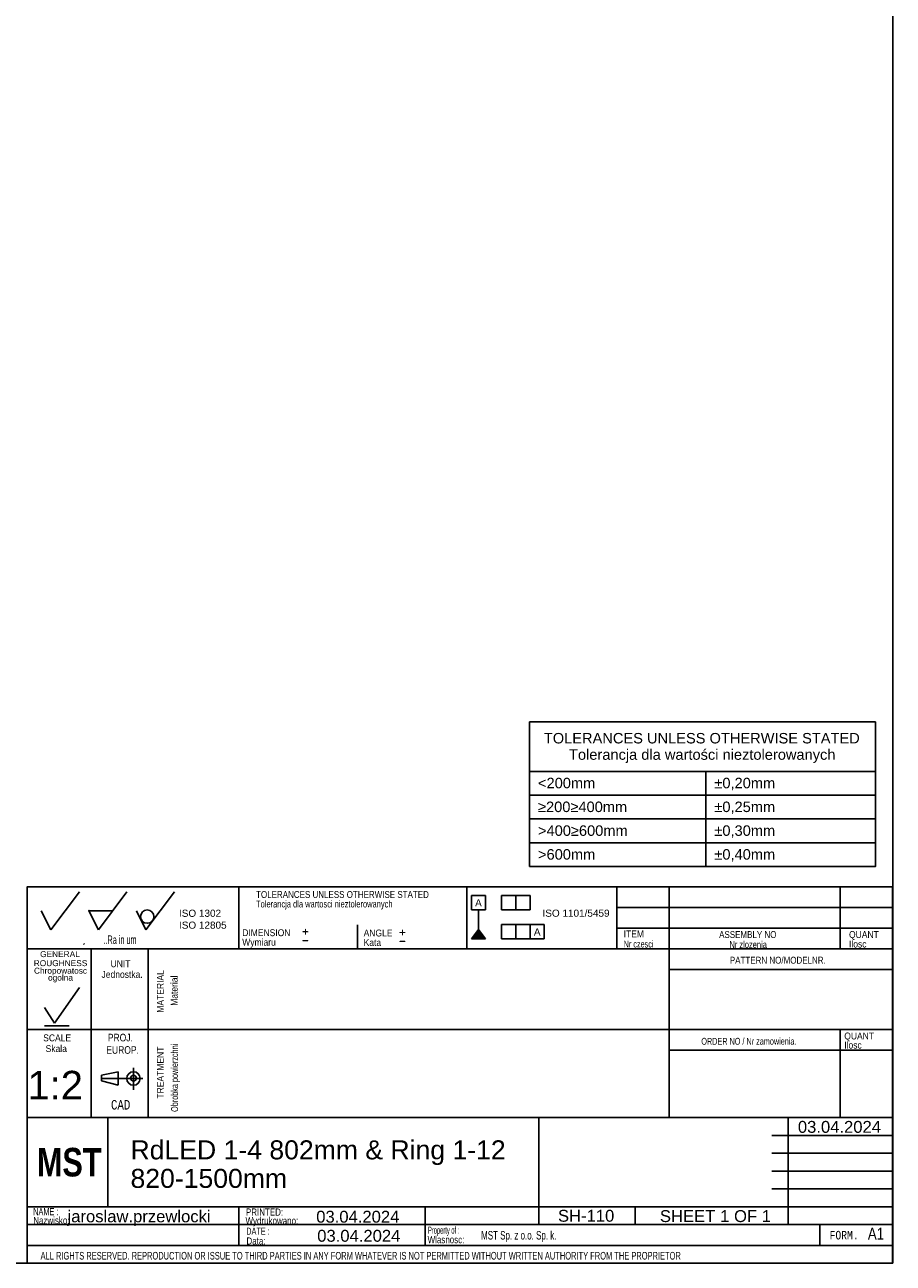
# Model space of a CAD drawing. Header units: millimetres. Extents: x 7 to 819, y 15 to 587.
# Tile 54 of 59: x 637 to 819, y 15 to 275. Entities that reach past the tile are written whole.
import ezdxf
from ezdxf.entities.mleader import LeaderData, LeaderLine
from ezdxf.enums import TextEntityAlignment as Align
from ezdxf.lldxf.tags import DXFTag
from ezdxf.math import Vec2, Vec3

# ---------------------------------------------------------------- set-up
doc = ezdxf.new("R2010")
doc.units = ezdxf.units.MM
for name, color, linetype in [('10', 7, 'Continuous'), ('Default', 7, 'Continuous'), ('frame', 7, 'Continuous')]:
    doc.layers.add(name, color=color, linetype=linetype)
doc.styles.add('SEACAD_Arial', font='arial.ttf')
doc.styles.add('SEACAD_Lucida_Console', font='lucon.TTF', dxfattribs={"width": 0.8})
tags = doc.linetypes.add('CENTER2', pattern=[28.575, 19.05, -3.175, 3.175, -3.175]).pattern_tags.tags
tags[10:11] = [DXFTag(74, 4), DXFTag(75, 0), DXFTag(340, '0'), DXFTag(46, 0.0), DXFTag(50, 0.0), DXFTag(44, 0.0), DXFTag(45, 0.0)]
tags[8:9] = [DXFTag(74, 4), DXFTag(75, 0), DXFTag(340, '0'), DXFTag(46, 0.0), DXFTag(50, 0.0), DXFTag(44, 0.0), DXFTag(45, 0.0)]
tags[6:7] = [DXFTag(74, 4), DXFTag(75, 0), DXFTag(340, '0'), DXFTag(46, 0.0), DXFTag(50, 0.0), DXFTag(44, 0.0), DXFTag(45, 0.0)]
tags[4:5] = [DXFTag(74, 4), DXFTag(75, 0), DXFTag(340, '0'), DXFTag(46, 0.0), DXFTag(50, 0.0), DXFTag(44, 0.0), DXFTag(45, 0.0)]

# ---------------------------------------------------------------- blocks, each defined once
blk = doc.blocks.new('SEANNOT_GROUP58')
at = {"layer": 'Default', "color": 7, "linetype": 'Continuous', "style": 'SEACAD_Arial'}
for s, p in [('RdLED 1-4 802mm & Ring 1-12', (658.83, 40.51)), ('820-1500mm', (658.83, 34.51))]:
    blk.add_text(s, height=4, dxfattribs=at).set_placement(p, align=Align.TOP_LEFT)
blk = doc.blocks.new('SEANNOT_GROUP60')
at = {"layer": 'Default', "color": 7, "linetype": 'Continuous', "style": 'SEACAD_Arial'}
blk.add_text('jaroslaw.przewlocki', height=2.5, dxfattribs=at).set_placement((645.59, 25.78), align=Align.TOP_LEFT)
blk = doc.blocks.new('SEANNOT_GROUP61')
at = {"layer": 'Default', "color": 7, "linetype": 'Continuous', "style": 'SEACAD_Arial'}
blk.add_text('SH-110', height=2.5, dxfattribs=at).set_placement((748.71, 25.9), align=Align.TOP_LEFT)
blk = doc.blocks.new('SEANNOT_GROUP62')
at = {"layer": 'Default', "color": 7, "linetype": 'Continuous', "style": 'SEACAD_Arial'}
blk.add_text('1:2', height=6, dxfattribs=at).set_placement((637.18, 55.12), align=Align.TOP_LEFT)
blk = doc.blocks.new('SEANNOT_GROUP63')
at = {"layer": 'Default', "color": 7, "linetype": 'Continuous', "style": 'SEACAD_Arial'}
blk.add_text('03.04.2024', height=2.5, dxfattribs=at).set_placement((697.88, 25.7), align=Align.TOP_LEFT)
blk = doc.blocks.new('SEANNOT_GROUP64')
at = {"layer": 'Default', "color": 7, "linetype": 'Continuous', "style": 'SEACAD_Arial'}
blk.add_text('03.04.2024', height=2.5, dxfattribs=at).set_placement((698.09, 21.69), align=Align.TOP_LEFT)
blk = doc.blocks.new('SEANNOT_GROUP66')
at = {"layer": 'Default', "color": 7, "linetype": 'Continuous', "style": 'SEACAD_Arial'}
for s, p in [('SHEET ', (770.14, 25.83)), ('1', (782.8, 25.83)), (' OF ', (784.76, 25.83)), ('1', (791.55, 25.83))]:
    blk.add_text(s, height=2.5, dxfattribs=at).set_placement(p, align=Align.TOP_LEFT)
blk = doc.blocks.new('SEANNOT_GROUP67')
at = {"layer": 'Default', "color": 7, "linetype": 'Continuous', "style": 'SEACAD_Arial'}
blk.add_text('03.04.2024', height=2.5, dxfattribs=at).set_placement((799.15, 44.59), align=Align.TOP_LEFT)
blk = doc.blocks.new('_Dot')
at = {"color": 0, "linetype": 'ByBlock', "lineweight": -2}
blk.add_line((-0.5, 0), (-1, 0), dxfattribs=at)
at = {"color": 0, "linetype": 'ByBlock', "const_width": 0.5}
blk.add_lwpolyline([(-0.25, 0, 1), (0.25, 0, 1)], format="xyb", close=True, dxfattribs=at)
blk = doc.blocks.new('SE2')
at = {"layer": 'frame', "color": 7, "linetype": 'Continuous'}
for p, q in [((742.75, 118.09), (815.46, 118.09)), ((779.82, 118.09), (779.82, 113.09)), ((742.75, 113.09), (815.46, 113.09)), ((779.82, 113.09), (779.82, 108.09)), ((742.75, 108.09), (815.46, 108.09)), ((779.82, 108.09), (779.82, 103.09)), ((742.75, 103.09), (815.46, 103.09)), ((779.82, 103.09), (779.82, 98.09))]:
    blk.add_line(p, q, dxfattribs=at)
blk.add_lwpolyline([(742.75, 98.09), (742.75, 128.51), (815.46, 128.51), (815.46, 98.09), (742.75, 98.09)], dxfattribs=at)
at = {"layer": 'frame', "color": 7, "linetype": 'Continuous', "style": 'SEACAD_Arial'}
for s, p in [('TOLERANCES UNLESS OTHERWISE STATED', (745.74, 126.17)), ('Tolerancja dla wartości nieztolerowanych', (751.03, 122.73)), ('<200mm', (744.51, 116.74)), ('±0,20mm', (781.59, 116.74)), ('≥200≥400mm', (744.51, 111.74)), ('±0,25mm', (781.59, 111.74)), ('>400≥600mm', (744.51, 106.74)), ('±0,30mm', (781.59, 106.74)), ('>600mm', (744.51, 101.74)), ('±0,40mm', (781.59, 101.74))]:
    blk.add_text(s, height=2.2, dxfattribs=at).set_placement(p, align=Align.TOP_LEFT)

msp = doc.modelspace()

# ---------------------------------------------------------------- hatches: boundary and pattern name
at = {"layer": 'Default', "linetype": 'Continuous'}
msp.add_hatch(color=7, dxfattribs=at).paths.add_polyline_path([(731.9921, 84.8768), (730.4921, 82.8919), (733.4921, 82.8919)])

# ---------------------------------------------------------------- linework, layer by layer
at = {"layer": '10', "color": 7, "linetype": 'Continuous'}
for p, q in [((681.5746, 93.794), (681.5746, 80.794)), ((729.5746, 93.794), (729.5746, 80.794)), ((761.0746, 93.794), (761.0746, 80.794)), ((772.0746, 93.794), (772.0746, 45.294)), ((808.0746, 93.794), (808.0746, 80.794)), ((642.0746, 84.794), (648.0746, 92.794)), ((652.0746, 84.794), (658.0746, 92.794)), ((662.0746, 84.794), (668.0746, 92.794)), ((640.0746, 88.794), (642.0746, 84.794)), ((650.0746, 88.794), (655.0746, 88.794)), ((650.0746, 88.794), (652.0746, 84.794)), ((660.0746, 88.794), (662.0746, 84.794)), ((819.0746, 89.4606), (761.0746, 89.4606)), ((706.5746, 85.794), (706.5746, 80.794)), ((819.0746, 85.1273), (761.0746, 85.1273)), ((819.0746, 80.794), (637.0746, 80.794)), ((648.9492, 81.7207), (649.1254, 81.9268)), ((650.5746, 80.794), (650.5746, 45.294)), ((650.5746, 80.794), (650.5746, 46.794)), ((662.5746, 80.794), (662.5746, 45.294)), ((819.0746, 76.4606), (772.0746, 76.4606)), ((642.8775, 65.1586), (648.0759, 72.6636)), ((640.7353, 68.4407), (642.8775, 65.1586)), ((819.0746, 63.794), (637.0746, 63.794)), ((640.7353, 64.6194), (645.9338, 64.6194)), ((808.0746, 63.794), (808.0746, 45.294)), ((819.0746, 59.4606), (772.0746, 59.4606)), ((652.7205, 54.209), (656.2064, 54.901)), ((656.2064, 54.901), (656.2064, 52.1329)), ((659.4496, 55.7697), (659.4496, 51.1611)), ((659.4496, 55.7697), (659.4496, 51.1611)), ((652.7205, 53.0163), (652.7205, 54.209)), ((656.2064, 52.1329), (652.7205, 53.0163)), ((744.6997, 45.294), (637.0746, 45.294)), ((744.5746, 45.294), (637.0746, 45.294)), ((654.0746, 26.544), (654.0746, 45.294)), ((793.6997, 45.294), (819.1997, 45.294)), ((797.0746, 22.794), (797.0746, 45.294)), ((793.6997, 41.544), (819.1997, 41.544)), ((793.6997, 37.794), (819.1997, 37.794)), ((793.6997, 34.044), (819.1997, 34.044)), ((793.6997, 30.294), (819.1997, 30.294)), ((637.0746, 26.544), (819.1997, 26.544)), ((681.6028, 26.5206), (681.6028, 18.3955)), ((720.7805, 26.4563), (720.7805, 18.3312)), ((764.9497, 26.544), (764.9497, 22.794)), ((637.0746, 22.794), (793.6997, 22.794)), ((803.7618, 22.794), (803.7618, 18.419)), ((637.0746, 18.419), (819.0746, 18.419))]:
    msp.add_line(p, q, dxfattribs=at)
at = {"layer": '10', "color": 7, "linetype": 'CENTER2'}
msp.add_line((652.7205, 53.5169), (661.4364, 53.5169), dxfattribs=at)
at = {"layer": '10', "color": 7, "linetype": 'Continuous'}
for points in [[(819.0746, 14.669), (819.0746, 93.794), (637.0746, 93.794), (637.0746, 14.669), (819.0746, 14.669)], [(744.6997, 45.294), (744.6997, 22.794), (819.0746, 22.794), (819.0746, 45.294), (744.6997, 45.294)]]:
    msp.add_lwpolyline(points, dxfattribs=at)
for centre, radius in [((662.3471, 87.549), 1.4016), ((659.4497, 53.517), 1.4146), ((659.4497, 53.5759), 0.6075)]:
    msp.add_circle(centre, radius, dxfattribs=at)
msp.add_point((650.0746, 88.794), dxfattribs=at)
at = {"layer": 'Default', "color": 7, "linetype": 'Continuous'}
for p, q in [((819.1001, 14.6698), (819.1001, 586.6698)), ((730.4921, 88.9826), (730.4921, 91.9826)), ((730.4921, 91.9826), (733.4921, 91.9826)), ((733.4921, 91.9826), (733.4921, 88.9826)), ((736.8278, 88.9826), (736.8278, 91.9826)), ((736.8278, 91.9826), (742.8278, 91.9826)), ((739.8278, 91.9826), (739.8278, 88.9826)), ((742.8278, 91.9826), (742.8278, 88.9826)), ((733.4921, 88.9826), (730.4921, 88.9826)), ((731.9921, 84.8768), (731.9921, 88.9826)), ((742.8278, 88.9826), (736.8278, 88.9826)), ((730.4921, 82.8919), (731.9921, 84.8768)), ((731.9921, 84.8768), (733.4921, 82.8919)), ((736.8278, 82.8919), (736.8278, 85.8919)), ((736.8278, 85.8919), (745.8278, 85.8919)), ((739.8278, 85.8919), (739.8278, 82.8919)), ((742.8278, 82.8919), (742.8278, 85.8919)), ((745.8278, 85.8919), (745.8278, 82.8919)), ((733.4921, 82.8919), (730.4921, 82.8919)), ((745.8278, 82.8919), (736.8278, 82.8919)), ((6.7081, 14.6698), (819.1001, 14.6698))]:
    msp.add_line(p, q, dxfattribs=at)

# ---------------------------------------------------------------- block references
at = {"layer": 'Default'}
for name in ['SEANNOT_GROUP62', 'SEANNOT_GROUP67', 'SEANNOT_GROUP58', 'SEANNOT_GROUP60', 'SEANNOT_GROUP63', 'SEANNOT_GROUP61', 'SEANNOT_GROUP66', 'SEANNOT_GROUP64']:
    msp.add_blockref(name, (0, 0), dxfattribs=at)
at = {"layer": 'frame'}
msp.add_blockref('SE2', (0, 0), dxfattribs=at)

# ---------------------------------------------------------------- texts
at = {"layer": '10', "attachment_point": 1}
for s, insert, char_height, width, style in [('{\\farial rounded mt|b0||i0||c0|p34;\\C7;\\H1.45000002;\\W0.83002;TOLERANCES UNLESS OTHERWISE STATED}', (685.2312, 92.9313), 1.45, 38.614141, 'SEACAD_Arial'), ('{\\farial rounded mt|b0||i0||c0|p34;\\C7;\\H1.45000002;\\W0.77704;Tolerancja dla wartosci nieztolerowanych}', (685.2312, 90.9313), 1.45, 36.029358, 'SEACAD_Arial'), ('{\\farial rounded mt|b0||i0||c0|p34;\\C7;\\H1.8;\\W0.608;..Ra in um}', (653.1386, 83.594), 1.8, 8.921749, 'SEACAD_Arial'), ('{\\farial rounded mt|b0||i0||c0|p34;\\C7;\\H1.45000002;\\W0.883;DIMENSION}', (682.3244, 84.8957), 1.45, 10.15001, 'SEACAD_Arial'), ('{\\farial rounded mt|b0||i0||c0|p34;\\C7;\\H1.45000002;\\W0.883;ANGLE}', (707.8523, 84.8316), 1.45, 6.052184, 'SEACAD_Arial'), ('{\\farial rounded mt|b0||i0||c0|p34;\\C7;\\H1.45000002;\\W0.883;ITEM}', (762.5143, 84.6369), 1.45, 4.255445, 'SEACAD_Arial'), ('{\\farial rounded mt|b0||i0||c0|p34;\\C7;\\H1.45000002;\\W0.83002;ASSEMBLY NO}', (782.5934, 84.51), 1.45, 12.829358, 'SEACAD_Arial'), ('{\\farial rounded mt|b0||i0||c0|p34;\\C7;\\H1.45000002;\\W0.883;QUANT}', (809.9048, 84.51), 1.45, 6.241314, 'SEACAD_Arial'), ('{\\farial rounded mt|b0||i0||c0|p34;\\C7;\\H1.45000002;\\W0.883;Wymiaru}', (682.3244, 82.8957), 1.45, 8.67569, 'SEACAD_Arial'), ('{\\farial rounded mt|b0||i0||c0|p34;\\C7;\\H1.45000002;\\W0.883;Kata}', (707.8523, 82.8316), 1.45, 5.07501, 'SEACAD_Arial'), ('{\\farial rounded mt|b0||i0||c0|p34;\\C7;\\H1.45000002;\\W0.72406;Nr czesci }', (762.5143, 82.51), 1.45, 7.78588, 'SEACAD_Arial'), ('{\\farial rounded mt|b0||i0||c0|p34;\\C7;\\H1.45000002;\\W0.77704;Nr zlozenia}', (784.7571, 82.4109), 1.45, 9.504276, 'SEACAD_Arial'), ('{\\farial rounded mt|b0||i0||c0|p34;\\C7;\\H1.45000002;\\W0.883;Ilosc}', (809.9048, 82.51), 1.45, 6.934793, 'SEACAD_Arial'), ('{\\farial rounded mt|b0||i0||c0|p34;\\C7;\\H1.45000002;\\W0.883;UNIT}', (654.6412, 78.3668), 1.45, 4.16088, 'SEACAD_Arial'), ('{\\farial rounded mt|b0||i0||c0|p34;\\C7;\\H1.45000002;\\W0.83002;PATTERN NO/MODELNR.}', (784.8465, 79.1156), 1.45, 21.434793, 'SEACAD_Arial'), ('{\\farial rounded mt|b0||i0||c0|p34;\\C7;\\H1.45000002;\\W0.883;Jednostka.}', (652.7376, 76.128), 1.45, 8.726285, 'SEACAD_Arial'), ('{\\farial rounded mt|b0||i0||c0|p34;\\C7;\\H1.45000002;\\W0.883;SCALE}', (640.4749, 62.7817), 1.45, 5.863054, 'SEACAD_Arial'), ('{\\farial rounded mt|b0||i0||c0|p34;\\C7;\\H1.60000002;\\W0.8;PROJ.}', (654.0624, 62.9175), 1.6, 5.113054, 'SEACAD_Arial'), ('{\\farial rounded mt|b0||i0||c0|p34;\\C7;\\H1.45000002;\\W0.883;QUANT}', (808.9048, 63.1767), 1.45, 6.241314, 'SEACAD_Arial'), ('{\\farial rounded mt|b0||i0||c0|p34;\\C7;\\H1.45000002;\\W0.883;Skala}', (640.976, 60.528), 1.45, 5.777229, 'SEACAD_Arial'), ('{\\farial rounded mt|b0||i0||c0|p34;\\C7;\\H1.60000002;\\W0.8;EUROP.}', (653.7447, 60.3114), 1.6, 6.643488, 'SEACAD_Arial'), ('{\\farial rounded mt|b0||i0||c0|p34;\\C7;\\H1.45000002;\\W0.72406;ORDER NO / Nr zamowienia.}', (778.8465, 62.0613), 1.45, 25.030887, 'SEACAD_Arial'), ('{\\farial rounded mt|b0||i0||c0|p34;\\C7;\\H1.45000002;\\W0.883;Ilosc}', (808.9048, 61.2563), 1.45, 6.934793, 'SEACAD_Arial'), ('{\\fLucida Console|b0||i0||c0|p34;\\C7;\\H1.99999998;\\W0.8;CAD}', (654.7242, 48.9868), 2, 4.533343, 'SEACAD_Lucida_Console'), ('{\\farial rounded mt|b0||i0||c0|p34;\\C7;\\H1.5;\\W0.704;NAME :}', (638.3758, 26.2677), 1.5, 5.576097, 'SEACAD_Arial'), ('{\\farial rounded mt|b0||i0||c0|p34;\\C7;\\H1.5;\\W0.8;PRINTED:}', (683.0988, 26.1799), 1.5, 8.9879, 'SEACAD_Arial'), ('{\\farial rounded mt|b0||i0||c0|p34;\\C7;\\H1.5;\\W0.8;Nazwisko:}', (638.3758, 24.4206), 1.5, 7.678383, 'SEACAD_Arial'), ('{\\farial rounded mt|b0||i0||c0|p34;\\C7;\\H1.5;\\W0.8;Wydrukowano:}', (683.0107, 24.3698), 1.5, 11.438653, 'SEACAD_Arial'), ('{\\farial rounded mt|b0||i0||c0|p34;\\C7;\\H1.5;\\W0.704;DATE :}', (683.1648, 22.1522), 1.5, 5.217401, 'SEACAD_Arial'), ('{\\farial rounded mt|b0||i0||c0|p34;\\C7;\\H1.5;\\W0.46208;Property of :}', (721.3796, 22.3618), 1.5, 8.869575, 'SEACAD_Arial'), ('{\\farial rounded mt|b0||i0||c0|p34;\\C7;\\H1.8;\\W0.667;MST Sp. z o.o. Sp. k.}', (732.5514, 21.4523), 1.8, 58.304358, 'SEACAD_Arial'), ('{\\fLucida Console|b0||i0||c0|p34;\\C7;\\H1.8;\\W0.8;FORM.}', (805.8246, 21.469), 1.8, 6.80001, 'SEACAD_Lucida_Console'), ('{\\farial rounded mt|b0||i0||c0|p34;\\C7;\\H2.50000002;\\W0.8;A1}', (813.8625, 22.1388), 2.5, 4.982902, 'SEACAD_Arial'), ('{\\farial rounded mt|b0||i0||c0|p34;\\C7;\\H1.5;\\W0.8;Data:}', (683.2075, 20.102), 1.5, 6.195662, 'SEACAD_Arial'), ('{\\farial rounded mt|b0||i0||c0|p34;\\C7;\\H1.5;\\W0.8;Wlasnosc:}', (721.2964, 20.3775), 1.5, 10.891314, 'SEACAD_Arial'), ('{\\farial rounded mt|b0||i0||c0|p34;\\C7;\\H1.60000002;\\W0.704;ALL RIGHTS RESERVED. REPRODUCTION OR ISSUE TO THIRD PARTIES IN ANY FORM WHATEVER IS NOT PERMITTED WITHOUT WRITTEN AUTHORITY FROM THE PROPRIETOR}', (639.9222, 17.0469), 1.6, 148.000012, 'SEACAD_Arial')]:
    msp.add_mtext(s, dxfattribs=dict(at, insert=insert, char_height=char_height, width=width, style=style))
at = {"layer": '10', "char_height": 1.25, "attachment_point": 1}
for s, insert, width in [('{\\fArial|b0||i0||c0|p34;\\C7;\\H1.2499998;\\W1.;ROUGHNESS}', (638.4921, 78.3934), 11.222834), ('{\\fArial|b0||i0||c0|p34;\\C7;\\H1.2499998;\\W1.;GENERAL}', (639.8268, 80.2873), 8.3424)]:
    msp.add_mtext(s, dxfattribs=dict(at, insert=insert, width=width))
at = {"layer": '10', "insert": (644.1111, 75.2654), "char_height": 1.25, "width": 11.65265, "attachment_point": 5, "line_spacing_factor": 0.7}
msp.add_mtext('{\\fArial|b0||i0||c0|p34;\\C7;\\H1.24999998;\\W1.;Chropowatosc\\P}{\\fArial|b0||i0||c0|p34;\\C7;\\H1.24999998;\\W1.;ogolna}', dxfattribs=at)
at = {"layer": '10', "char_height": 1.45, "attachment_point": 1, "rotation": 89.999994, "style": 'SEACAD_Arial'}
for s, insert, width in [('{\\farial rounded mt|b0||i0||c0|p34;\\C7;\\H1.45000002;\\W0.883;MATERIAL}', (664.3762, 67.3524), 8.920662), ('{\\farial rounded mt|b0||i0||c0|p34;\\C7;\\H1.45000002;\\W0.883;Material}', (667.296, 68.7948), 7.153155), ('{\\farial rounded mt|b0||i0||c0|p34;\\C7;\\H1.45000002;\\W0.72406;Obrobka powierzchni}', (667.3762, 46.4863), 17.047554), ('{\\farial rounded mt|b0||i0||c0|p34;\\C7;\\H1.45000002;\\W0.883;TREATMENT}', (664.3762, 49.2903), 10.87501)]:
    msp.add_mtext(s, dxfattribs=dict(at, insert=insert, width=width))
at = {"layer": 'Default'}
for s, insert, char_height, width, attachment_point in [('{\\fArial CE|b0||i0||c0|p34;\\C7;\\H1.5;\\W1.;A}', (731.986, 91.2062), 1.5, 1.402184, 2), ('{\\fArial|b0||i0||c0|p34;\\C7;\\H1.5;\\W1.;ISO 1302 \\P}{\\fArial|b0||i0||c0|p34;\\C7;\\H1.5;\\W1.;ISO 12805}', (669.0207, 89.0094), 1.5, 10.486332, 1), ('{\\fArial|b0||i0||c0|p34;\\C7;\\H1.5;\\W1.;ISO 1101/5459}', (752.5056, 89.0246), 1.5, 15.284857, 2), ('{\\fSolid Edge ISO|b0||i0||c0|p34;\\C7;\\H2.5;\\W1.;+\\P}', (694.7942, 85.8915), 2.5, 1.882447, 1), ('{\\fSolid Edge ISO|b0||i0||c0|p34;\\C7;\\H2.5;\\W1.;+\\P}', (715.1874, 85.7347), 2.5, 1.882447, 1), ('{\\fArial CE|b0||i0||c0|p34;\\C7;\\H1.5;\\W1.;A}', (744.3423, 85.0805), 1.5, 1.402184, 2), ('{\\fSolid Edge ISO|b0||i0||c0|p34;\\C7;\\H2.5;\\W1.;-\\P}', (694.7942, 84.0091), 2.5, 1.882447, 1), ('{\\fSolid Edge ISO|b0||i0||c0|p34;\\C7;\\H2.5;\\W1.;-\\P}', (715.1874, 83.8522), 2.5, 1.882447, 1)]:
    msp.add_mtext(s, dxfattribs=dict(at, insert=insert, char_height=char_height, width=width, attachment_point=attachment_point))

# ---------------------------------------------------------------- leaders
at = {"layer": 'Default', "color": 7, "linetype": 'Continuous'}
ml = msp.add_multileader_mtext('Standard', dxfattribs=at)
ml.set_content('{\\pxsm0.9;\\fImpact|b0||i0||c0|p34;\\W1.;MST\\P}', color=256)
ml.set_leader_properties()
ml.set_arrow_properties(name='DOT')
ml.build(insert=Vec2(0, 0))
ml.multileader.update_dxf_attribs({"leader_type": 0, "dogleg_length": 0, "arrow_head_size": 6})
ctx = ml.context
ctx.base_point, ctx.char_height, ctx.arrow_head_size = Vec3(637.1471, 35.856), 6, 6
ctx.mtext.insert = Vec3(639.1471, 38.919)

doc.saveas('drawing.dxf')
